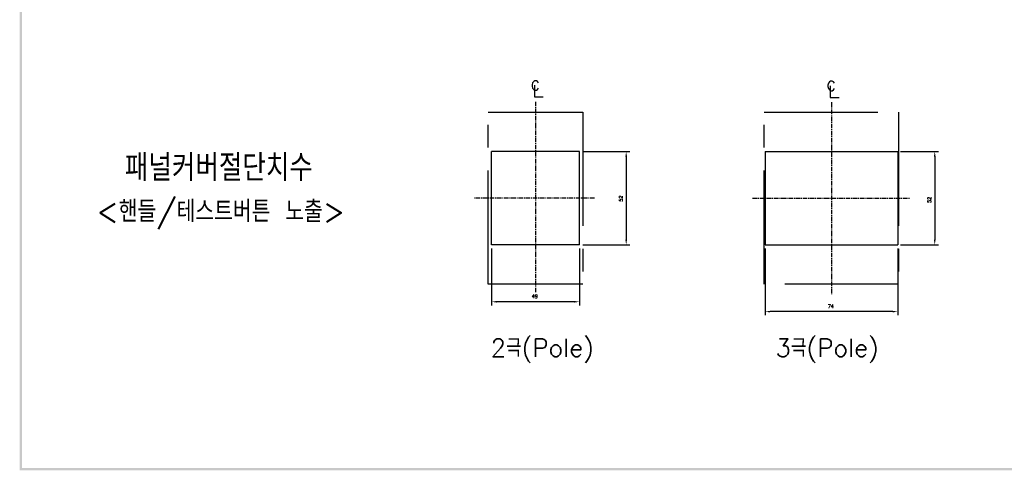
# Model space of a CAD drawing. Extents: x -26 to 1050, y -162 to 594.
# Tile 1 of 22: x -15 to 534, y -157 to 94. Entities that reach past the tile are written whole.
import ezdxf

# ---------------------------------------------------------------- set-up
doc = ezdxf.new("R2010")
doc.units = 0
doc.header["$MEASUREMENT"] = 0
doc.linetypes.add('CENTER', pattern=[2, 1.25, -0.25, 0.25, -0.25])
doc.linetypes.add('PHANTOMX2', pattern=[127, 63.5, -12.7, 12.7, -12.7, 12.7, -12.7])
for name, color, linetype in [('cen', 1, 'CENTER'), ('di', 3, 'CONTINUOUS'), ('DIM', 3, 'CONTINUOUS'), ('dwg', 7, 'CONTINUOUS'), ('NOTE', 4, 'CONTINUOUS'), ('ph', 6, 'PHANTOMX2')]:
    doc.layers.add(name, color=color, linetype=linetype)
doc.styles.add('K25', font='TXT', dxfattribs={"width": 0.9, "height": 2.5, "bigfont": 'TBHAN'})
doc.styles.add('KIM', font='ROMANS.shx', dxfattribs={"height": 5, "bigfont": 'GSG1.shx'})
doc.styles.get("Standard").update_dxf_attribs({"font": 'romans.shx', "height": 2, "bigfont": 'hgs.shx'})
doc.dimstyles.new('STANDARD$0', dxfattribs={"dimtxt": 5, "dimasz": 5, "dimexe": 1, "dimexo": 2, "dimgap": 2, "dimtad": 1, "dimdec": 4, "dimzin": 12, "dimdsep": 46, "dimtxsty": 'KIM', "dimcen": -1, "dimdle": 0.1, "dimadec": 0, "dimazin": 0, "dimtfac": 1, "dimtdec": 4, "dimtmove": 0, "dimatfit": 3, "dimfxl": 0, "dimtolj": 1, "dimtzin": 0, "dimarcsym": 0})

# ---------------------------------------------------------------- blocks, each defined once
blk = doc.blocks.new('*D101')
at = {"layer": 'di'}
for p, q in [((248, -33.35), (248, -65.16)), ((297, -33.35), (297, -65.16)), ((294.2, -63.16), (250.8, -63.16))]:
    blk.add_line(p, q, dxfattribs=at)
for points in [[(250.8, -62.69), (250.8, -63.62), (248, -63.16)], [(294.2, -62.69), (294.2, -63.62), (297, -63.16)]]:
    blk.add_solid(points, dxfattribs=at)
at = {"layer": 'di', "insert": (272.1, -60.16), "char_height": 2, "attachment_point": 5}
blk.add_mtext('\\A1;49', dxfattribs=at)
blk = doc.blocks.new('*D102')
at = {"layer": 'di'}
for p, q in [((299, 20.65), (325.11, 20.65)), ((323.11, 17.85), (323.11, -28.55)), ((299, -31.35), (325.11, -31.35))]:
    blk.add_line(p, q, dxfattribs=at)
for points in [[(322.64, 17.85), (323.58, 17.85), (323.11, 20.65)], [(322.64, -28.55), (323.58, -28.55), (323.11, -31.35)]]:
    blk.add_solid(points, dxfattribs=at)
at = {"layer": 'di', "insert": (320.11, -5.6), "char_height": 2, "attachment_point": 5, "rotation": 90}
blk.add_mtext('\\A1;52', dxfattribs=at)
blk = doc.blocks.new('*D69')
at = {"layer": 'di'}
for p, q in [((476.15, 20.65), (497.35, 20.65)), ((495.35, 17.85), (495.35, -28.55)), ((476.15, -31.35), (497.35, -31.35))]:
    blk.add_line(p, q, dxfattribs=at)
for points in [[(494.88, 17.85), (495.81, 17.85), (495.35, 20.65)], [(494.88, -28.55), (495.81, -28.55), (495.35, -31.35)]]:
    blk.add_solid(points, dxfattribs=at)
at = {"layer": 'di', "insert": (492.35, -6.29), "char_height": 2, "attachment_point": 5, "rotation": 90}
blk.add_mtext('\\A1;52', dxfattribs=at)
blk = doc.blocks.new('*D104')
at = {"layer": 'di'}
for p, q in [((400.65, -33.35), (400.65, -70.66)), ((474.65, -33.35), (474.65, -70.66)), ((471.85, -68.66), (403.45, -68.66))]:
    blk.add_line(p, q, dxfattribs=at)
for points in [[(403.45, -68.19), (403.45, -69.13), (400.65, -68.66)], [(471.85, -68.19), (471.85, -69.13), (474.65, -68.66)]]:
    blk.add_solid(points, dxfattribs=at)
at = {"layer": 'di', "insert": (437.35, -65.66), "char_height": 2, "attachment_point": 5}
blk.add_mtext('\\A1;74', dxfattribs=at)

msp = doc.modelspace()

# ---------------------------------------------------------------- linework, layer by layer
at = {"layer": 'cen', "ltscale": 2}
for p, q in [((272.504, 48.437), (272.504, -57.851)), ((437.655, 48.194), (437.655, -58.974)), ((305.503, -5.347), (238.333, -5.347)), ((393.679, -5.347), (481.63, -5.347))]:
    msp.add_line(p, q, dxfattribs=at)
at = {"layer": 'dwg', "color": 7}
for p, q in [((297.004, 20.653), (248.004, 20.653)), ((248.004, -31.347), (248.004, 20.653)), ((297.004, -31.347), (297.004, 20.653)), ((400.655, 20.653), (474.655, 20.653)), ((400.655, 20.653), (400.655, -31.347)), ((474.655, 20.653), (474.655, -31.347)), ((297.004, -31.347), (248.004, -31.347)), ((400.655, -31.347), (474.655, -31.347))]:
    msp.add_line(p, q, dxfattribs=at)
at = {"layer": 'dwg'}
for points in [[(-15.417, -157.196), (-14.117, -156.546), (-15.417, 589.004), (-14.117, 587.704)], [(1045.383, -157.196), (1044.083, -155.896), (-15.417, -157.196), (-14.117, -155.896)]]:
    msp.add_trace(points, dxfattribs=at)
at = {"layer": 'NOTE'}
for p, q in [((271.865, 57.652), (271.865, 51.133)), ((437.016, 57.41), (437.016, 50.89)), ((271.865, 51.133), (276.822, 51.133)), ((437.016, 50.89), (441.972, 50.89))]:
    msp.add_line(p, q, dxfattribs=at)
at = {"layer": 'ph'}
for p, q in [((400.155, 42.653), (475.155, 42.653)), ((400.155, -53.347), (400.155, 42.653)), ((475.155, 42.653), (475.155, -53.347)), ((475.155, -53.347), (400.155, -53.347))]:
    msp.add_line(p, q, dxfattribs=at)
msp.add_lwpolyline([(299.004, -53.347), (246.004, -53.347), (246.004, 42.653), (299.004, 42.653)], close=True, dxfattribs=at)

# ---------------------------------------------------------------- texts
at = {"layer": 'di', "attachment_point": 1}
for s, insert, char_height, width in [('{\\Fromans,hgs|c129;패널커버절단치수}', (43.321, 19.174), 15, 177.9211), ('{\\Fromans,hgs|c129;2극(Pole)}', (247.47, -83.857), 10, 116.39597), ('{\\Fromans,hgs|c129;3극(Pole)}', (406.497, -83.857), 10, 116.39597)]:
    msp.add_mtext(s, dxfattribs=dict(at, insert=insert, char_height=char_height, width=width))
at = {"layer": 'DIM', "insert": (27.495, -6.728), "char_height": 12, "width": 207.68749, "attachment_point": 1}
msp.add_mtext('\\pt156;<핸들/테스트버튼 노출>', dxfattribs=at)
at = {"layer": 'NOTE', "style": 'K25', "width": 0.9}
for p in [(269.649, 54.883), (434.8, 54.64)]:
    msp.add_text('c', height=7.925, dxfattribs=at).set_placement(p)

# ---------------------------------------------------------------- dimensions: what is measured, and where the dimension line sits
at = {"layer": 'di'}
for base, p1, p2, picture, middle in [((323.112, -31.347), (297.004, 20.653), (297.004, -31.347), '*D102', (323.112, -5.602)), ((495.345, -31.347), (474.155, 20.653), (474.155, -31.347), '*D69', (495.345, -6.289))]:
    dim = msp.add_linear_dim(base=base, p1=p1, p2=p2, angle=90, dimstyle='STANDARD$0', override={"dimtxt": 3, "dimasz": 2.8, "dimexe": 2, "dimdec": 2, "dimzin": 8, "dimtxsty": 'Standard', "dimcen": 0, "dimclrd": 256, "dimclre": 256, "dimclrt": 256, "dimadec": 2, "dimazin": 2, "dimtfac": 0.6, "dimtdec": 2, "dimtzin": 8, "dimlwd": 65535, "dimlwe": 65535, "dimarcsym": 1}, dxfattribs=at)
    dim.commit()
    dim.dimension.update_dxf_attribs({"geometry": picture, "text_midpoint": middle, "dimtype": 160})
for base, p1, p2, picture, middle in [((248.004, -63.158), (297.004, -31.347), (248.004, -31.347), '*D101', (272.099, -63.158)), ((400.655, -68.659), (474.655, -31.347), (400.655, -31.347), '*D104', (437.354, -68.659))]:
    dim = msp.add_linear_dim(base=base, p1=p1, p2=p2, dimstyle='STANDARD$0', override={"dimtxt": 3, "dimasz": 2.8, "dimexe": 2, "dimdec": 2, "dimzin": 8, "dimtxsty": 'Standard', "dimcen": 0, "dimclrd": 256, "dimclre": 256, "dimclrt": 256, "dimadec": 2, "dimazin": 2, "dimtfac": 0.6, "dimtdec": 2, "dimtzin": 8, "dimlwd": 65535, "dimlwe": 65535, "dimarcsym": 1}, dxfattribs=at)
    dim.commit()
    dim.dimension.update_dxf_attribs({"geometry": picture, "text_midpoint": middle, "dimtype": 160})

doc.saveas('drawing.dxf')
